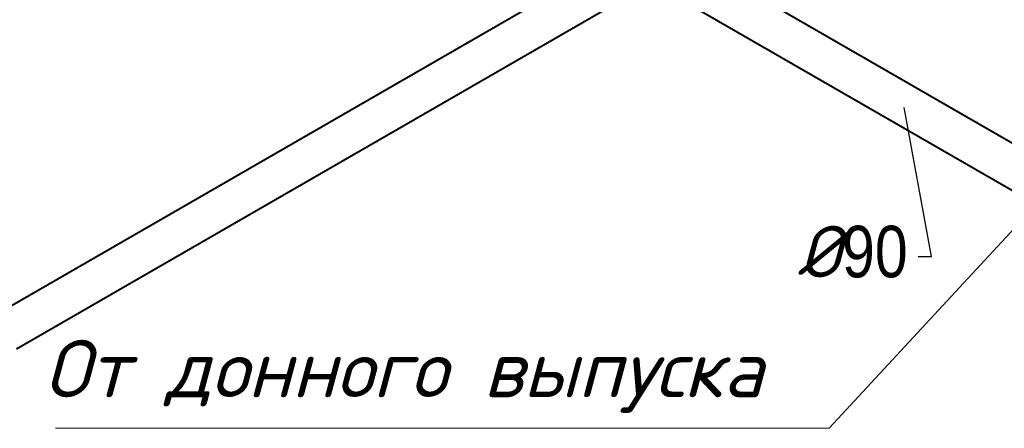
# Model space of a CAD drawing. Extents: x 4114239 to 5838486, y 780458 to 1383318.
# Tile 65 of 231: x 4357881 to 4362179, y 1046891 to 1048675. Entities that reach past the tile are written whole.
import ezdxf
from ezdxf.enums import TextEntityAlignment as Align

# ---------------------------------------------------------------- set-up
doc = ezdxf.new("R2010")
doc.units = 0
doc.header["$MEASUREMENT"] = 0
doc.layers.add('Основные', color=160, linetype='Continuous', lineweight=40)
doc.layers.add('Отметки', color=7, linetype='Continuous', lineweight=0, true_color=0x221726)
doc.styles.add('ГОСТ 250', font='isocpeui.ttf', dxfattribs={"height": 300})

msp = doc.modelspace()

# ---------------------------------------------------------------- linework, layer by layer
at = {"linetype": 'Continuous', "lineweight": 40, "extrusion": (5.55112e-17, 0.816497, 0.57735)}
for p, q in [((4362527.4654, 1047953.997, 0), (4360118.5459, 1049344.7873, 0)), ((4362397.1841, 1047821.3689, 0), (4360028.5459, 1049188.9027, 0)), ((4357800.9214, 1047400.8746, 0), (4360463.2115, 1048937.9485)), ((4357866.9049, 1047237.2191, 0), (4360637.9331, 1048837.0729, 0))]:
    msp.add_line(p, q, dxfattribs=at)
at = {"ltscale": 5}
msp.add_line((4361414.5251, 1046890.5624), (4362442.5368, 1048003.0306, 0), dxfattribs=at)
at = {"color": 7, "lineweight": 25, "ltscale": 1000, "elevation": 0}
msp.add_lwpolyline([(4361803.3518, 1047641.4277), (4361861.0123, 1047641.4277), (4361741.8333, 1048291.5985)], dxfattribs=at)
at = {"layer": 'Отметки', "color": 0}
msp.add_line((4358037.9114, 1046890.5624), (4361414.5251, 1046890.5624), dxfattribs=at)

# ---------------------------------------------------------------- texts
at = {"layer": 'Основные', "color": 0, "style": 'ГОСТ 250'}
msp.add_text('От донного выпуска  ', height=250, dxfattribs=at).set_placement((4357988.2684, 1047151.2348), align=Align.MIDDLE_LEFT)
at = {"layer": 'Основные', "color": 0, "insert": (4361757.0433, 1047546.8546, 0), "char_height": 225, "attachment_point": 9, "style": 'ГОСТ 250'}
msp.add_mtext('%%C{\\fArial Narrow|b0|i0|c204|p34;90}', dxfattribs=at)

doc.saveas('drawing.dxf')
